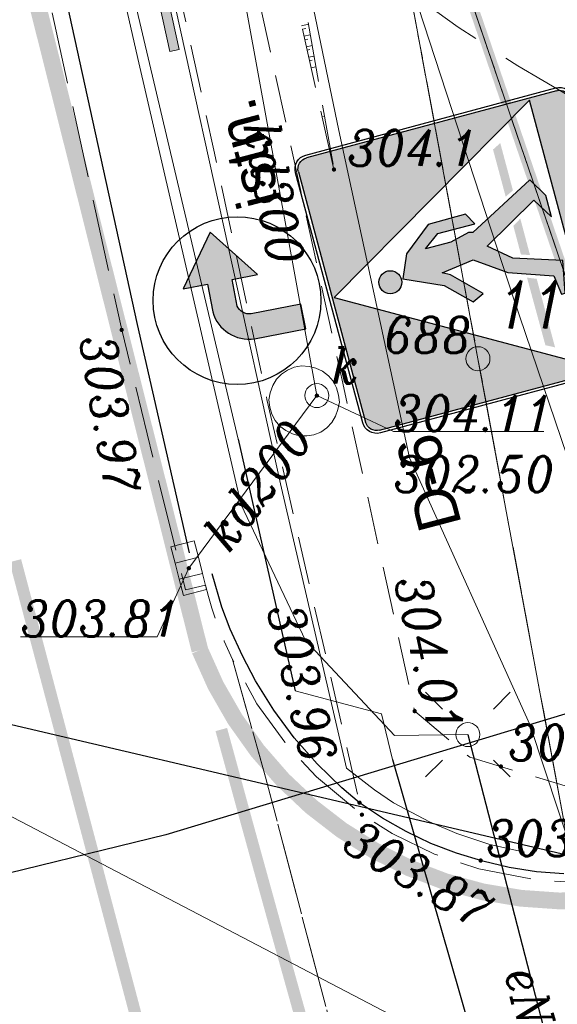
# Model space of a CAD drawing. Extents: x 779 to 3668, y -1329 to 9570.
# Tile 15 of 106: x 2244 to 2255, y -743 to -723. Entities that reach past the tile are written whole.
import ezdxf

# ---------------------------------------------------------------- set-up
doc = ezdxf.new("R2010")
doc.units = 0
for name, pattern in [('0.5_0.5', [1, 0.5, -0.5]), ('1.5_0.5', [2, 1.5, -0.5]), ('ACAD_ISO03W100', [30, 12, -18]), ('BUBZ01-500', [1.75, 1.25, -0.5]), ('CENTER2', [1.125, 0.75, -0.125, 0.125, -0.125]), ('CIĄGłA', [0]), ('DASH', [0.75, 0.5, -0.25]), ('mz1.0_0.5', [1.5, 1, -0.5])]:
    doc.linetypes.add(name, pattern=pattern)
for name, color, linetype, lineweight in [('202-punkt graniczny', 7, 'Continuous', 0), ('202-punkt graniczny-Atr103', 7, 'Continuous', 0), ('211-numer działki ewidencyjnej', 7, 'Continuous', 0), ('218-kontur użytku gruntowego', 7, 'Continuous', 0), ('219-działka ewidencyjna', 7, 'Continuous', 0), ('_a_obiekty', 250, 'Continuous', 30), ('AGP1_granica_opracow', 7, 'Continuous', 15), ('AGP1_HATCH', 7, 'Continuous', 5), ('bariera drogowa ochronna (linia)', 7, 'Continuous', 0), ('BUBZ01', 7, 'Continuous', 0), ('BUBZ01_1', 7, 'Continuous', 0), ('chodnik (powierzchnia)', 7, 'Continuous', 0), ('ekran akustyczny (linia)', 7, 'Continuous', 0), ('jezdnia (powierzchnia)', 7, 'Continuous', 0), ('kanał technologiczny (linia)', 7, 'Continuous', 0), ('komora podziemna - przewód kanalizacyjny (powierzchnia)-SK', 7, 'Continuous', 0), ('kratka ściekowa (punkt)-SK', 7, 'Continuous', 0), ('krawężnik (linia)', 7, 'Continuous', 0), ('latarnia (punkt)', 7, 'Continuous', 0), ('przewód elektroenergetyczny (linia)-SEPOD', 7, 'Continuous', 0), ('przewód elektroenergetyczny (linia)-SEPOD-Atr1', 7, 'Continuous', 0), ('przewód gazowy (linia)-SG', 7, 'Continuous', 0), ('przewód kanalizacyjny (linia)-SK', 7, 'Continuous', 0), ('przewód kanalizacyjny (linia)-SK-Atr1', 7, 'Continuous', 0), ('przewód telekomunikacyjny (linia)-STPOD', 7, 'Continuous', 0), ('punkt o określonej wysokości (sieć kanalizacyjna)-SK', 7, 'Continuous', 0), ('punkt o określonej wysokości (sieć kanalizacyjna)-SK-Atr2', 7, 'Continuous', 0), ('punkt o określonej wysokości (sieć kanalizacyjna)-SK-Atr3', 7, 'Continuous', 0), ('punkt wysokościowy sztuczny', 7, 'Continuous', 0), ('punkt wysokościowy sztuczny-Atr2', 7, 'Continuous', 0), ('RTPW01', 253, 'Continuous', 0), ('RTPW02', 7, 'Continuous', 0), ('rura ochronna - przewód elektroenergetyczny (linia)-SE', 7, 'Continuous', 0), ('rura ochronna - przewód telekomunikacyjny (linia)-ST', 7, 'Continuous', 0), ('właz okrągły - siec kanalizacyjna (punkt)-SK', 7, 'Continuous', 0), ('właz okrągły - siec kanalizacyjna (punkt)-SK-Atr17', 7, 'Continuous', 0), ('Y_OZN_POZ', 251, 'Continuous', 5), ('zz-legenda', 7, 'Continuous', 13), ('zz-wypełnienie-chodniki', 142, 'Continuous', 5)]:
    doc.layers.add(name, color=color, linetype=linetype, lineweight=lineweight)
doc.layers.add('Y-ZNAKI', color=7, linetype='Continuous')
doc.styles.get("Standard").update_dxf_attribs({"font": 'arial.ttf'})
doc.styles.add('Style-ITALIC_1250', font='ITALIC_1250.shx')
doc.linetypes.add('KTOK01-500', pattern='A,1.75,[13,dgnlstyle-rozp_2013.shx,S=0.002778,R=0,X=0,Y=0],1.75', length=3.5)

# ---------------------------------------------------------------- blocks, each defined once
blk = doc.blocks.new('202')
at = {"color": 0, "linetype": 'Continuous', "lineweight": -2, "ltscale": 10}
blk.add_circle((0, 0), 2.5, dxfattribs=at)
blk = doc.blocks.new('PW02')
at = {"linetype": 'Continuous', "lineweight": 13, "ltscale": 10}
h = blk.add_hatch(color=0, dxfattribs=at)
edge = h.paths.add_edge_path()
edge.add_arc((0, 0), 0.45, 0, 360)
blk = doc.blocks.new('US22')
at = {"color": 0, "linetype": 'Continuous', "lineweight": -2, "ltscale": 10}
blk.add_circle((0, 0), 2.5, dxfattribs=at)
blk = doc.blocks.new('PW01_1')
at = {"linetype": 'Continuous', "lineweight": 13, "ltscale": 10}
h = blk.add_hatch(color=0, dxfattribs=at)
edge = h.paths.add_edge_path()
edge.add_arc((0, 0), 0.45, 0, 360)
blk = doc.blocks.new('SM01')
at = {"color": 0, "linetype": 'Continuous', "lineweight": 13, "ltscale": 10}
for p, q in [((-5.3, 5.31), (-8.83, 8.84)), ((5.31, 5.31), (8.84, 8.84)), ((-5.3, -5.3), (-8.83, -8.83)), ((5.31, -5.3), (8.84, -8.83))]:
    blk.add_line(p, q, dxfattribs=at)
blk.add_circle((0, 0), 2.5, dxfattribs=at)
blk = doc.blocks.new('US05')
at = {"color": 0, "linetype": 'Continuous', "lineweight": 13, "ltscale": 10}
for p, q in [((-5.25, -2.5), (-5.25, 2.5)), ((-5.25, 2.5), (-1.75, 2.5)), ((-1.75, -2.5), (-1.75, 2.5)), ((-1.75, 2.5), (1.75, 2.5)), ((1.75, -2.5), (1.75, 2.5)), ((1.75, 2.5), (5.25, 2.5)), ((5.25, -2.5), (5.25, 2.5)), ((-5.25, -2.5), (-1.75, -2.5)), ((-1.75, -2.5), (1.75, -2.5)), ((1.75, -2.5), (5.25, -2.5))]:
    blk.add_line(p, q, dxfattribs=at)
blk = doc.blocks.new('RTPW02')
at = {"layer": 'RTPW02', "linetype": 'Continuous', "lineweight": 13}
h = blk.add_hatch(color=7, dxfattribs=at)
edge = h.paths.add_edge_path()
edge.add_arc((0, 0), 0.045, 0, 360)
blk = doc.blocks.new('RTPW01')
at = {"layer": 'RTPW01', "linetype": 'Continuous', "lineweight": 13, "true_color": 0x939598}
h = blk.add_hatch(color=252, dxfattribs=at)
edge = h.paths.add_edge_path()
edge.add_arc((0, 0), 0.045, 0, 360)
blk = doc.blocks.new('PZT MDCP podkład')
at = {"layer": '218-kontur użytku gruntowego', "color": 8, "linetype": '0.5_0.5', "lineweight": 13, "flags": 128}
for points in [[(2113.206, 37.886), (2115.366, 26.206)], [(2115.366, 26.206), (2113.206, 37.886)], [(2119.596, 20.906), (2113.776, 37.896)], [(2113.776, 37.896), (2119.596, 20.906)], [(2115.366, 26.206), (2117.186, 16.416)], [(2117.186, 16.416), (2115.366, 26.206)]]:
    blk.add_lwpolyline(points, dxfattribs=at)
at = {"layer": '219-działka ewidencyjna', "color": 8, "linetype": 'Continuous', "lineweight": 13, "flags": 128}
for points in [[(2115.366, 26.206), (2113.206, 37.886)], [(2113.776, 37.896), (2119.596, 20.906)], [(2115.366, 26.206), (2117.186, 16.416)]]:
    blk.add_lwpolyline(points, dxfattribs=at)
at = {"layer": 'bariera drogowa ochronna (linia)', "color": 8, "linetype": 'KTOK01-500', "lineweight": 13, "flags": 128}
blk.add_lwpolyline([(2109.066, 33.496), (2111.246, 23.596), (2112.626, 17.666), (2113.206, 17.216), (2113.606, 16.946), (2114.356, 16.546), (2114.926, 16.306), (2115.616, 16.076), (2116.336, 15.916)], dxfattribs=at)
at = {"layer": 'BUBZ01', "color": 8, "linetype": 'BUBZ01-500', "lineweight": 13, "flags": 128}
for points in [[(2112.363, 30.151), (2112.363, 30.151), (2108.065, 49.239), (2104.123, 69.486), (2099.983, 91.106), (2098.843, 96.593)], [(2098.843, 96.593), (2100.711, 91.294), (2105.006, 69.522), (2108.907, 49.77), (2112.363, 30.151)]]:
    blk.add_lwpolyline(points, dxfattribs=at)
at = {"layer": 'BUBZ01_1', "color": 8, "linetype": 'Continuous', "lineweight": 13}
for p, q in [((2111.83, 33.182), (2111.688, 33.15)), ((2111.774, 33.092), (2111.705, 33.077)), ((2111.869, 32.96), (2111.738, 32.931)), ((2111.818, 32.872), (2111.754, 32.857)), ((2111.908, 32.738), (2111.787, 32.711)), ((2111.862, 32.651), (2111.804, 32.638)), ((2111.947, 32.517), (2111.836, 32.492)), ((2111.906, 32.431), (2111.853, 32.419)), ((2111.986, 32.295), (2111.886, 32.272)), ((2112.142, 31.254), (2112.116, 31.248))]:
    blk.add_line(p, q, dxfattribs=at)
at = {"layer": 'chodnik (powierzchnia)', "color": 8, "linetype": 'mz1.0_0.5', "lineweight": 13, "flags": 128}
blk.add_lwpolyline([(2094.286, 107.736), (2095.496, 102.266), (2096.136, 99.116), (2097.046, 94.516), (2101.066, 73.846), (2102.576, 66.006), (2104.166, 58.036), (2105.666, 50.426), (2108.206, 38.126), (2109.856, 30.556), (2110.966, 25.356), (2112.896, 16.946), (2113.376, 16.626), (2113.866, 16.346), (2114.386, 16.096), (2114.916, 15.896), (2115.466, 15.726), (2116.016, 15.596), (2116.586, 15.506), (2117.156, 15.466), (2117.726, 15.456), (2118.296, 15.496), (2118.866, 15.576), (2119.426, 15.696), (2119.966, 15.856), (2120.506, 16.056), (2119.896, 17.836), (2118.716, 17.426), (2117.186, 17.296), (2115.196, 17.896), (2114.046, 18.856), (2112.546, 25.696), (2111.356, 31.136), (2109.736, 38.596), (2107.226, 50.456), (2105.686, 58.476), (2104.126, 66.306), (2102.566, 74.356), (2098.636, 94.616), (2097.546, 100.076), (2097.016, 102.526), (2095.816, 107.956), (2094.286, 107.736)], close=True, dxfattribs=at)
at = {"layer": 'ekran akustyczny (linia)', "color": 8, "linetype": 'Continuous', "lineweight": 13, "flags": 128}
blk.add_lwpolyline([(2108.938, 32.611), (2105.527, 48.134), (2103.716, 57.467), (2101.986, 66.327), (2099.856, 77.327), (2097.976, 86.916), (2096.096, 96.547), (2095.016, 102.066)], dxfattribs=at)
at = {"layer": 'jezdnia (powierzchnia)', "color": 8, "linetype": '1.5_0.5', "lineweight": 13, "flags": 128}
blk.add_lwpolyline([(2121.58, -17.44), (2121.58, -17.44), (2119.166, -10.314), (2116.966, -3.184), (2116.146, -0.544), (2113.326, 8.386), (2110.936, 17.476), (2110.246, 19.936), (2110.076, 20.316), (2109.986, 20.546), (2109.896, 20.776), (2109.816, 21.006), (2109.746, 21.246), (2109.686, 21.486), (2109.266, 21.386), (2107.936, 26.806), (2105.746, 36.806), (2103.466, 47.496), (2101.776, 56.146), (2099.886, 65.716), (2097.696, 76.946), (2095.716, 86.936), (2093.966, 96.096), (2092.736, 102.466), (2092.306, 104.766), (2077.106, 102.056), (2077.796, 98.156), (2078.256, 95.836), (2079.416, 89.206), (2080.776, 82.376), (2082.496, 73.286), (2083.117, 69.993)], dxfattribs=at)
blk.add_lwpolyline([(2110.246, 19.936), (2110.936, 17.476), (2113.326, 8.386), (2116.146, -0.544), (2116.966, -3.184), (2116.706, -1.974), (2116.606, -0.994), (2116.606, -0.004), (2116.646, 0.486), (2116.736, 1.166), (2117.026, 2.426), (2117.356, 3.356), (2117.556, 3.806), (2117.906, 4.466), (2118.296, 5.096), (2118.886, 5.896), (2119.376, 6.456), (2120.036, 7.086), (2121.086, 7.896), (2121.946, 8.406), (2122.846, 8.826), (2123.546, 9.076), (2127.506, 10.916), (2125.056, 17.666), (2121.956, 16.516), (2120.686, 15.966), (2120.226, 15.786), (2119.526, 15.566), (2118.806, 15.406), (2118.076, 15.316), (2117.226, 15.296), (2116.596, 15.336), (2115.386, 15.566), (2114.456, 15.876), (2113.576, 16.306), (2112.946, 16.696), (2111.996, 17.486), (2111.336, 18.206), (2110.756, 19.006), (2110.246, 19.936)], close=True, dxfattribs=at)
at = {"layer": 'kanał technologiczny (linia)', "color": 8, "linetype": 'Continuous', "lineweight": 13, "flags": 128}
blk.add_lwpolyline([(2076.829, 99.116), (2097.466, 101.996), (2098.496, 100.976), (2099.736, 94.596), (2102.876, 80.006), (2107.146, 57.576), (2110.276, 41.516), (2112.466, 30.966), (2113.936, 24.136), (2116.446, 18.576), (2123.106, -1.554), (2123.726, -2.874), (2127.703, -15.767)], dxfattribs=at)
at = {"layer": 'komora podziemna - przewód kanalizacyjny (powierzchnia)-SK', "color": 8, "linetype": 'Continuous', "lineweight": 13, "flags": 128}
blk.add_lwpolyline([(2112.316, 24.876), (2112.216, 24.766), (2112.086, 24.676), (2111.946, 24.616), (2111.796, 24.596), (2111.636, 24.596), (2111.496, 24.636), (2111.356, 24.706), (2111.236, 24.796), (2111.136, 24.916), (2111.066, 25.046), (2111.026, 25.196), (2111.006, 25.346), (2111.036, 25.496), (2111.086, 25.646), (2111.166, 25.776), (2111.266, 25.886), (2111.396, 25.966), (2111.536, 26.026), (2111.686, 26.056), (2111.846, 26.046), (2111.986, 26.006), (2112.126, 25.946), (2112.246, 25.846), (2112.346, 25.736), (2112.416, 25.596), (2112.456, 25.446), (2112.476, 25.296), (2112.446, 25.146), (2112.396, 25.006), (2112.316, 24.876)], close=True, dxfattribs=at)
at = {"layer": 'krawężnik (linia)', "color": 8, "linetype": 'Continuous', "lineweight": 30, "flags": 128}
for points in [[(2093.096, 102.556), (2094.326, 96.146), (2096.056, 87.026), (2098.076, 77.016), (2100.216, 65.776), (2102.096, 56.296), (2103.816, 47.516), (2106.076, 36.886), (2108.256, 26.916), (2109.346, 22.156)], [(2117.156, 15.466), (2116.586, 15.506), (2116.016, 15.596), (2115.466, 15.726), (2114.916, 15.896), (2114.386, 16.096), (2113.866, 16.346), (2113.376, 16.626), (2112.896, 16.946), (2112.526, 17.256), (2112.016, 17.756), (2111.536, 18.296), (2111.106, 18.876), (2110.726, 19.486), (2110.456, 20.006), (2110.196, 20.566), (2110.026, 21.026), (2109.826, 21.716)]]:
    blk.add_lwpolyline(points, dxfattribs=at)
at = {"layer": 'przewód elektroenergetyczny (linia)-SEPOD', "color": 8, "linetype": 'Continuous', "lineweight": 13, "flags": 128}
for points in [[(2125.676, -16.321), (2124.746, -14.044), (2123.386, -10.144), (2121.676, -4.304), (2121.016, -2.354), (2119.166, 3.196), (2117.416, 4.506), (2113.586, 17.846), (2113.356, 18.796), (2111.556, 19.276), (2110.366, 24.526), (2107.576, 36.346), (2107.086, 38.436), (2106.356, 40.386), (2105.736, 43.716), (2105.436, 46.026), (2104.516, 50.506), (2104.156, 52.386), (2101.886, 65.206), (2101.486, 67.446), (2099.316, 70.346)], [(2098.726, 82.396), (2098.196, 82.176), (2100.776, 68.676), (2104.106, 53.016), (2105.376, 45.336), (2105.876, 45.256), (2105.496, 44.696), (2108.296, 32.376), (2110.426, 23.156), (2111.766, 20.326), (2113.626, 18.346), (2115.156, 18.366)], [(2122.434, -17.207), (2121.346, -14.414), (2117.876, -4.194), (2116.986, 0.546), (2117.396, 2.626), (2118.616, 4.966), (2115.156, 18.366)]]:
    blk.add_lwpolyline(points, dxfattribs=at)
at = {"layer": 'przewód gazowy (linia)-SG', "color": 8, "linetype": 'Continuous', "lineweight": 13, "flags": 128}
blk.add_lwpolyline([(2129.388, -15.306), (2127.316, -8.644), (2125.216, -1.084), (2123.766, 3.626), (2118.846, 19.406), (2116.106, 27.466), (2111.436, 41.766), (2110.066, 46.496)], dxfattribs=at)
at = {"layer": 'przewód kanalizacyjny (linia)-SK', "color": 8, "linetype": 'Continuous', "lineweight": 13, "flags": 128}
for points in [[(2109.736, 37.906), (2112.006, 25.436)], [(2112.006, 25.436), (2109.336, 21.836)]]:
    blk.add_lwpolyline(points, dxfattribs=at)
at = {"layer": 'przewód telekomunikacyjny (linia)-STPOD', "color": 8, "linetype": 'Continuous', "lineweight": 13, "flags": 128}
blk.add_lwpolyline([(2095.425, 12.989), (2096.886, 13.246), (2104.586, 15.236), (2108.856, 16.276), (2119.726, 19.566)], dxfattribs=at)
at = {"layer": 'punkt o określonej wysokości (sieć kanalizacyjna)-SK-Atr2', "color": 8, "lineweight": 13, "flags": 128}
for points in [[(2112.006, 25.436), (2113.607, 24.689), (2116.742, 24.689)], [(2109.336, 21.836), (2108.676, 20.406), (2105.828, 20.406)]]:
    blk.add_lwpolyline(points, dxfattribs=at)
at = {"layer": 'rura ochronna - przewód elektroenergetyczny (linia)-SE', "color": 8, "linetype": 'Continuous', "lineweight": 30, "flags": 128}
for points in [[(2110.366, 24.526), (2111.556, 19.276)], [(2115.156, 18.366), (2118.616, 4.966)], [(2113.586, 17.846), (2117.416, 4.506)]]:
    blk.add_lwpolyline(points, dxfattribs=at)
at = {"layer": 'rura ochronna - przewód telekomunikacyjny (linia)-ST', "color": 8, "linetype": 'Continuous', "lineweight": 30, "flags": 128}
blk.add_lwpolyline([(2119.726, 19.566), (2108.856, 16.276), (2104.586, 15.236), (2096.886, 13.246), (2095.425, 12.989)], dxfattribs=at)
at = {"layer": '202-punkt graniczny', "color": 8, "linetype": 'Continuous', "lineweight": 13, "xscale": 0.1, "yscale": 0.1, "zscale": 0.1}
blk.add_blockref('202', (2115.366, 26.206), dxfattribs=at)
at = {"layer": 'kratka ściekowa (punkt)-SK', "color": 8, "linetype": 'Continuous', "lineweight": 13, "xscale": 0.1, "yscale": 0.1, "zscale": 0.1, "rotation": 284.3}
blk.add_blockref('US05', (2109.336, 21.836), dxfattribs=at)
at = {"layer": 'latarnia (punkt)', "color": 8, "linetype": 'Continuous', "lineweight": 13, "xscale": 0.1, "yscale": 0.1, "zscale": 0.1}
blk.add_blockref('SM01', (2115.156, 18.366), dxfattribs=at)
at = {"layer": 'punkt o określonej wysokości (sieć kanalizacyjna)-SK', "color": 8, "linetype": 'Continuous', "lineweight": 13, "xscale": 0.1, "yscale": 0.1, "zscale": 0.1}
for p in [(2112.006, 25.436), (2109.336, 21.836)]:
    blk.add_blockref('PW01_1', p, dxfattribs=at)
at = {"layer": 'punkt wysokościowy sztuczny', "color": 8, "linetype": 'Continuous', "lineweight": 13, "xscale": 0.1, "yscale": 0.1, "zscale": 0.1}
for p in [(2107.936, 26.806), (2112.946, 16.696)]:
    blk.add_blockref('PW02', p, dxfattribs=at)
at = {"layer": 'RTPW01', "color": 8, "linetype": 'Continuous', "lineweight": 13}
blk.add_blockref('RTPW01', (2112.363, 30.151), dxfattribs=at)
at = {"layer": 'RTPW02', "color": 8, "linetype": 'Continuous', "lineweight": 13}
for p in [(2114.046, 18.856), (2115.844, 17.701), (2112.896, 16.946), (2115.422, 15.74)]:
    blk.add_blockref('RTPW02', p, dxfattribs=at)
at = {"layer": 'właz okrągły - siec kanalizacyjna (punkt)-SK', "color": 8, "linetype": 'Continuous', "lineweight": 13, "xscale": 0.1, "yscale": 0.1, "zscale": 0.1}
blk.add_blockref('US22', (2112.006, 25.436), dxfattribs=at)
at = {"layer": '202-punkt graniczny-Atr103', "color": 8, "lineweight": 13, "insert": (2113.413, 26.326), "char_height": 0.75, "attachment_point": 7, "line_spacing_factor": 0.6}
blk.add_mtext('\\FITALIC_1250;\\H1x;\\W0.9;688', dxfattribs=at)
at = {"layer": '211-numer działki ewidencyjnej', "color": 8, "linetype": 'Continuous', "lineweight": 13, "insert": (2115.796, 27.836), "char_height": 1, "attachment_point": 1, "line_spacing_factor": 0.6}
blk.add_mtext('\\FITALIC_1250;\\H1x;\\W0.79;111/6', dxfattribs=at)
at = {"layer": 'przewód elektroenergetyczny (linia)-SEPOD-Atr1', "color": 8, "lineweight": 13, "insert": (2116.285, 13.505), "char_height": 0.75, "attachment_point": 4, "rotation": 284.478, "line_spacing_factor": 0.6}
blk.add_mtext('\\FITALIC_1250;\\H1x;\\W0.9;eN', dxfattribs=at)
at = {"layer": 'przewód kanalizacyjny (linia)-SK-Atr1', "color": 8, "lineweight": 13, "char_height": 0.75, "attachment_point": 4, "line_spacing_factor": 0.6}
for s, insert, rotation in [('\\FITALIC_1250;\\H1x;\\W0.9;kd300', (2110.843, 31.144), 280.317), ('\\FITALIC_1250;\\H1x;\\W0.9;kd200', (2109.877, 22.362), 53.436)]:
    blk.add_mtext(s, dxfattribs=dict(at, insert=insert, rotation=rotation))
at = {"layer": 'punkt o określonej wysokości (sieć kanalizacyjna)-SK-Atr2', "color": 8, "lineweight": 13, "char_height": 0.75, "attachment_point": 7, "line_spacing_factor": 0.6}
for s, insert in [('\\FITALIC_1250;\\H1x;\\W0.9;304.11', (2113.607, 24.696)), ('\\FITALIC_1250;\\H1x;\\W0.9;303.81', (2105.828, 20.414))]:
    blk.add_mtext(s, dxfattribs=dict(at, insert=insert))
at = {"layer": 'punkt o określonej wysokości (sieć kanalizacyjna)-SK-Atr3', "color": 8, "lineweight": 13, "insert": (2113.607, 23.421), "char_height": 0.75, "attachment_point": 7, "line_spacing_factor": 0.6}
blk.add_mtext('\\FITALIC_1250;\\H1x;\\W0.9;302.50', dxfattribs=at)
at = {"layer": 'punkt wysokościowy sztuczny-Atr2', "color": 8, "lineweight": 13, "char_height": 0.75, "attachment_point": 1, "line_spacing_factor": 0.6}
for s, insert, rotation in [('\\FITALIC_1250;\\H1x;\\W0.9;303.97', (2107.796, 26.756), 279.462), ('\\FITALIC_1250;\\H1x;\\W0.9;303.87', (2112.876, 16.626), 329.37)]:
    blk.add_mtext(s, dxfattribs=dict(at, insert=insert, rotation=rotation))
at = {"layer": 'RTPW01', "color": 8, "linetype": 'Continuous', "lineweight": 13, "style": 'Style-ITALIC_1250', "width": 0.9}
blk.add_text('304.1', height=0.75, dxfattribs=at).set_placement((2112.645, 30.226))
at = {"layer": 'RTPW02', "color": 8, "linetype": 'Continuous', "lineweight": 13, "style": 'Style-ITALIC_1250', "width": 0.9}
for s, p in [('304.01', (2113.621, 21.584)), ('303.96', (2110.968, 20.994))]:
    blk.add_text(s, height=0.75, rotation=282.7338, dxfattribs=at).set_placement(p)
for s, p in [('303.94', (2115.997, 17.829)), ('303.90', (2115.539, 15.832))]:
    blk.add_text(s, height=0.75, dxfattribs=at).set_placement(p)
at = {"layer": 'właz okrągły - siec kanalizacyjna (punkt)-SK-Atr17', "color": 8, "lineweight": 13, "insert": (2112.316, 25.686), "char_height": 0.75, "attachment_point": 7, "line_spacing_factor": 0.6}
blk.add_mtext('\\FITALIC_1250;\\H1x;\\W0.9;k', dxfattribs=at)
blk = doc.blocks.new('A$C533270AC')
at = {"layer": 'Y-ZNAKI'}
h = blk.add_hatch(color=255, dxfattribs=at)
h.dxf.hatch_style = 1
h.paths.add_polyline_path([(0.648, 2.526), (0.648, 1.756), (2.153, 2.896), (0.648, 4.011), (0.648, 3.276), (-0.197, 3.276, 0.374565), (-1.217, 2.203), (-1.217, 0.651), (-0.467, 0.651), (-0.467, 2.165, -0.32748), (-0.161, 2.526)])
blk.add_lwpolyline([(2.153, 2.896), (0.648, 4.011), (0.648, 3.276), (-0.197, 3.276, 0.374565), (-1.217, 2.203), (-1.217, 0.651), (-0.467, 0.651), (-0.467, 2.165, -0.32748), (-0.161, 2.526), (0.648, 2.526), (0.648, 1.756)], format="xyb", close=True, dxfattribs=at)
blk.add_circle((0, 2.499), 2.499, dxfattribs=at)
blk = doc.blocks.new('D6')
at = {"layer": 'Y-ZNAKI'}
h = blk.add_hatch(color=5, dxfattribs=at)
h.dxf.hatch_style = 1
h.paths.add_polyline_path([(0, 5.94, 0.414214), (-0.24, 5.7), (-0.24, 0.3, 0.414214), (0, 0.06), (5.4, 0.06, 0.414214), (5.64, 0.3), (5.64, 5.7, 0.414214), (5.4, 5.94)])
h.paths.add_polyline_path([(5.597, 0.898), (-0.201, 0.897), (2.68, 5.899)], flags=16)
h.paths.add_polyline_path([(3.641, 3.608), (3.643, 2.802), (3.404, 2.668), (3.404, 3.467), (3.164, 3.794), (3.159, 3.247), (3.263, 2.837), (3.238, 2.754), (3.989, 1.318), (3.589, 1.085), (3.129, 1.086), (3.557, 1.353), (2.886, 2.535), (2.506, 2.088), (2.187, 1.093), (1.514, 1.22), (1.515, 1.303), (1.928, 1.358), (2.24, 2.264), (2.683, 2.894), (2.59, 3.593), (2.505, 3.436), (1.955, 2.877), (1.838, 3.123), (2.325, 3.614), (2.68, 4.415), (3.17, 4.207)], flags=0)
h.paths.add_polyline_path([(2.922, 4.685, -1), (2.442, 4.685, -1)], flags=0)
at = {"layer": 'Y-ZNAKI', "linetype": 'Continuous', "lineweight": -3}
h = blk.add_hatch(color=256, dxfattribs=at)
h.dxf.hatch_style = 2
edge = h.paths.add_edge_path()
edge.add_arc((2.682, 4.685), 0.24, 0, 360)
h = blk.add_hatch(color=256, dxfattribs=at)
h.dxf.hatch_style = 2
edge = h.paths.add_edge_path()
edge.add_arc((2.682, 4.685), 0.24, 0, 360)
h = blk.add_hatch(color=256, dxfattribs=at)
h.dxf.hatch_style = 2
h.paths.add_polyline_path([(3.129, 1.086), (3.589, 1.085), (3.989, 1.318), (3.238, 2.754), (3.263, 2.837), (3.159, 3.247), (3.164, 3.794), (3.404, 3.467), (3.404, 2.668), (3.643, 2.802), (3.641, 3.608), (3.17, 4.207), (2.68, 4.415), (2.325, 3.614), (1.838, 3.123), (1.955, 2.877), (2.505, 3.436), (2.59, 3.593), (2.683, 2.894), (2.24, 2.264), (1.928, 1.358), (1.515, 1.303), (1.514, 1.22), (2.187, 1.093), (2.506, 2.088), (2.886, 2.535), (3.557, 1.353)])
h = blk.add_hatch(color=256, dxfattribs=at)
h.dxf.hatch_style = 2
h.paths.add_polyline_path([(3.129, 1.086), (3.589, 1.085), (3.989, 1.318), (3.238, 2.754), (3.263, 2.837), (3.159, 3.247), (3.164, 3.794), (3.404, 3.467), (3.404, 2.668), (3.643, 2.802), (3.641, 3.608), (3.17, 4.207), (2.68, 4.415), (2.325, 3.614), (1.838, 3.123), (1.955, 2.877), (2.505, 3.436), (2.59, 3.593), (2.683, 2.894), (2.24, 2.264), (1.928, 1.358), (1.515, 1.303), (1.514, 1.22), (2.187, 1.093), (2.506, 2.088), (2.886, 2.535), (3.557, 1.353)])
at = {"layer": 'Y-ZNAKI', "linetype": 'Continuous', "lineweight": -3, "extrusion": (0, 0, -1)}
for p, q in [((0, 6), (5.4, 6)), ((5.4, 5.94), (0, 5.94)), ((-0.3, 0.3), (-0.3, 5.7)), ((-0.24, 5.7), (-0.24, 0.3)), ((5.64, 0.3), (5.64, 5.7)), ((5.7, 5.7), (5.7, 0.3)), ((0, 0.06), (5.4, 0.06)), ((5.4, 0), (0, 0))]:
    blk.add_line(p, q, dxfattribs=at)
at = {"layer": 'Y-ZNAKI', "linetype": 'Continuous', "lineweight": -3}
for p, q in [((2.68, 4.415), (2.325, 3.614)), ((2.68, 4.415), (2.325, 3.614)), ((3.17, 4.207), (2.68, 4.415)), ((3.17, 4.207), (2.68, 4.415)), ((3.641, 3.608), (3.17, 4.207)), ((3.641, 3.608), (3.17, 4.207)), ((3.159, 3.247), (3.164, 3.794)), ((3.159, 3.247), (3.164, 3.794)), ((3.164, 3.794), (3.404, 3.467)), ((3.164, 3.794), (3.404, 3.467)), ((2.325, 3.614), (1.838, 3.123)), ((2.325, 3.614), (1.838, 3.123)), ((2.505, 3.436), (2.59, 3.593)), ((2.505, 3.436), (2.59, 3.593)), ((2.59, 3.593), (2.683, 2.894)), ((2.59, 3.593), (2.683, 2.894)), ((3.643, 2.802), (3.641, 3.608)), ((3.643, 2.802), (3.641, 3.608)), ((1.955, 2.877), (2.505, 3.436)), ((1.955, 2.877), (2.505, 3.436)), ((3.404, 3.467), (3.404, 2.668)), ((3.404, 3.467), (3.404, 2.668)), ((1.838, 3.123), (1.955, 2.877)), ((1.838, 3.123), (1.955, 2.877)), ((3.263, 2.837), (3.159, 3.247)), ((3.263, 2.837), (3.159, 3.247)), ((2.683, 2.894), (2.24, 2.264)), ((2.683, 2.894), (2.24, 2.264)), ((3.238, 2.754), (3.263, 2.837)), ((3.238, 2.754), (3.263, 2.837)), ((3.989, 1.318), (3.238, 2.754)), ((3.989, 1.318), (3.238, 2.754)), ((3.404, 2.668), (3.643, 2.802)), ((3.404, 2.668), (3.643, 2.802)), ((2.506, 2.088), (2.886, 2.535)), ((2.506, 2.088), (2.886, 2.535)), ((2.886, 2.535), (3.557, 1.353)), ((2.886, 2.535), (3.557, 1.353)), ((2.24, 2.264), (1.928, 1.358)), ((2.24, 2.264), (1.928, 1.358)), ((2.187, 1.093), (2.506, 2.088)), ((2.187, 1.093), (2.506, 2.088)), ((1.515, 1.303), (1.514, 1.22)), ((1.515, 1.303), (1.514, 1.22)), ((1.928, 1.358), (1.515, 1.303)), ((1.928, 1.358), (1.515, 1.303)), ((3.557, 1.353), (3.129, 1.086)), ((3.557, 1.353), (3.129, 1.086)), ((3.589, 1.085), (3.989, 1.318)), ((3.589, 1.085), (3.989, 1.318)), ((1.514, 1.22), (2.187, 1.093)), ((1.514, 1.22), (2.187, 1.093)), ((3.129, 1.086), (3.589, 1.085)), ((3.129, 1.086), (3.589, 1.085))]:
    blk.add_line(p, q, dxfattribs=at)
blk.add_circle((2.682, 4.685), 0.24, dxfattribs=at)
blk.add_circle((2.682, 4.685), 0.24, dxfattribs=at)
at = {"layer": 'Y-ZNAKI', "linetype": 'Continuous', "lineweight": -3, "extrusion": (0, 0, -1)}
for centre, radius, start, end in [((0, 5.7), 0.3, 0, 90), ((-5.4, 5.7), 0.3, 90, 180), ((0, 5.7), 0.24, 0, 90), ((-5.4, 5.7), 0.24, 90, 180), ((0, 0.3), 0.3, 270, 0), ((0, 0.3), 0.24, 270, 0), ((-5.4, 0.3), 0.3, 180, 270), ((-5.4, 0.3), 0.24, 180, 270)]:
    blk.add_arc(centre, radius, start, end, dxfattribs=at)
at = {"layer": 'Y-ZNAKI', "linetype": 'Continuous', "lineweight": -3}
for points in [[(0.575, 1.902), (0.478, 1.719), (2.035, 1.907), (1.958, 1.718)], [(0.575, 1.902), (0.478, 1.719), (2.035, 1.907), (1.958, 1.718)], [(2.473, 1.724), (3.259, 1.722), (2.534, 1.904), (3.153, 1.902)]]:
    blk.add_solid(points, dxfattribs=at)
at = {"layer": 'Y-ZNAKI', "linetype": 'Continuous', "lineweight": -3, "extrusion": (0, 0, -1)}
blk.add_solid([(-3.781, 1.898), (-4.798, 1.898), (-3.869, 1.718), (-4.89, 1.717)], dxfattribs=at)
blk.add_solid([(-3.781, 1.898), (-4.798, 1.898), (-3.869, 1.718), (-4.89, 1.717)], dxfattribs=at)
at = {"layer": 'Y-ZNAKI', "linetype": 'Continuous', "lineweight": -3}
blk.add_3dface([(-0.201, 0.897), (5.597, 0.898), (2.68, 5.899)], dxfattribs=at)

msp = doc.modelspace()

# ---------------------------------------------------------------- hatches: boundary and pattern name
at = {"layer": 'AGP1_HATCH', "true_color": 0xf8991e, "transparency": 33554579}
h = msp.add_hatch(color=30, dxfattribs=at)
h.dxf.hatch_style = 1
h.paths.add_polyline_path([(2233.071, -654.135), (2234.151, -659.655), (2236.031, -669.285), (2237.911, -678.875), (2240.041, -689.875), (2241.771, -698.735), (2243.581, -708.068), (2246.992, -723.591), (2247.187, -723.548), (2243.777, -708.027), (2241.967, -698.697), (2240.237, -689.837), (2238.107, -678.837), (2236.227, -669.247), (2234.347, -659.617), (2233.267, -654.097)])
at = {"layer": 'zz-wypełnienie-chodniki'}
h = msp.add_hatch(dxfattribs=at)
h.set_pattern_fill('ANSI37', color=256, scale=0.1, style=0)
h.set_pattern_definition([(45, (72.096, -387.0553), (-0.224506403, 0.224506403), []), (135, (72.096, -387.0553), (-0.224506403, -0.224506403), [])])
edge = h.paths.add_edge_path()
edge.add_arc((2285.894, -725.926), 2.633, 240.8317, 270.2907, ccw=False)
edge.add_arc((2286.404, -725.368), 3.373, 200.4117, 237.8983, ccw=False)
edge.add_arc((2440.64, -674.741), 165.704, 197.78063, 198.21758, ccw=False)
edge.add_arc((2286.658, -724.114), 4, 112.3008, 197.8899, ccw=False)
edge.add_line((2285.14, -720.413), (2289.001, -719.105))
edge.add_arc((2283.137, -702.867), 17.265, 289.857, 321.7648)
edge.add_arc((2284.721, -704.14), 15.232, 321.8391, 367.187)
edge.add_line((2299.834, -702.235), (2295.184, -678.44))
edge.add_line((2295.184, -678.44), (2293.334, -672.378))
edge.add_line((2293.334, -672.378), (2289.746, -662.348))
edge.add_line((2289.746, -662.348), (2282.62, -644.273))
edge.add_line((2282.62, -644.273), (2278.671, -634.258))
edge.add_line((2278.671, -634.258), (2278.338, -633.412))
edge.add_arc((2273.686, -635.248), 5.001, 21.5279, 100.5413)
edge.add_line((2272.771, -630.331), (2272.638, -630.356))
edge.add_line((2272.638, -630.356), (2250.643, -634.453))
edge.add_line((2250.643, -634.453), (2259.909, -684.197))
edge.add_line((2259.909, -684.197), (2263.612, -683.507))
edge.add_arc((2263.744, -684.703), 1.203, -19.9619, 96.3072, ccw=False)
edge.add_arc((2264.405, -684.942), 0.5, 317.2271, 339.9615, ccw=False)
edge.add_arc((2269.722, -689.862), 6.744, 137.2271, 184.4632)
edge.add_line((2262.999, -690.386), (2263.357, -692.702))
edge.add_line((2263.357, -692.702), (2264.415, -698.413))
edge.add_line((2264.415, -698.413), (2265.258, -702.957))
edge.add_line((2265.258, -702.957), (2267.414, -712.892))
edge.add_arc((2282.497, -708.965), 15.586, 194.5951, 204.2785)
edge.add_arc((2275.694, -711.901), 8.178, 205.1212, 225.4637)
edge.add_line((2269.958, -717.731), (2272.389, -720.147))
edge.add_arc((2266.684, -725.321), 7.702, 27.1145, 42.1999, ccw=False)
edge.add_line((2273.539, -721.81), (2274.631, -724.36))
edge.add_arc((2268.391, -726.189), 6.503, -2.9609, 16.3405, ccw=False)
edge.add_arc((2256.755, -724.409), 18.253, 344.7004, 353.3418, ccw=False)
edge.add_line((2274.361, -729.225), (2274.071, -730.275))
edge.add_arc((2264.509, -726.761), 10.187, 310.1754, 339.8225, ccw=False)
edge.add_line((2271.081, -734.545), (2270.603, -734.737))
edge.add_arc((2264.509, -726.761), 10.037, 307.382, 339.7888)
edge.add_arc((2244.773, -721.587), 30.409, 343.4897, 347.8328)
edge.add_arc((2256.75, -724.408), 18.108, 348.5707, 353.3645)
edge.add_arc((2268.308, -726.198), 6.436, 357.3081, 376.0488)
edge.add_line((2274.493, -724.419), (2273.403, -721.874))
edge.add_arc((2270.677, -722.56), 2.812, 14.1144, 55.2095)
edge.add_line((2272.281, -720.251), (2269.853, -717.837))
edge.add_arc((2275.694, -711.901), 8.328, 205.1136, 225.4611, ccw=False)
edge.add_arc((2282.497, -708.965), 15.736, 194.5839, 204.2825, ccw=False)
edge.add_line((2267.268, -712.927), (2265.111, -702.987))
edge.add_line((2265.111, -702.987), (2264.235, -698.294))
edge.add_line((2264.235, -698.294), (2261.565, -698.792))
edge.add_line((2261.565, -698.792), (2260.53, -693.39))
edge.add_line((2260.53, -693.39), (2263.238, -692.885))
edge.add_line((2263.238, -692.885), (2262.85, -690.404))
edge.add_arc((2269.722, -689.862), 6.894, 137.4766, 184.5106, ccw=False)
edge.add_arc((2264.273, -684.864), 0.5, 317.4766, 342.905)
edge.add_arc((2263.747, -684.703), 1.05, 342.905, 381.532)
edge.add_line((2264.724, -684.317), (2257.978, -685.574))
edge.add_line((2257.978, -685.574), (2255.821, -673.993))
edge.add_line((2255.821, -673.993), (2256.952, -673.782))
edge.add_line((2256.952, -673.782), (2249.632, -634.488))
edge.add_line((2249.632, -634.488), (2250.615, -634.305))
edge.add_line((2250.615, -634.305), (2272.625, -630.205))
edge.add_line((2272.625, -630.205), (2272.745, -630.183))
edge.add_arc((2273.686, -635.247), 5.151, 21.5199, 100.5252, ccw=False)
edge.add_line((2278.477, -633.357), (2278.806, -634.192))
edge.add_line((2278.806, -634.192), (2282.766, -644.236))
edge.add_line((2282.766, -644.236), (2286.522, -653.761))
edge.add_line((2286.522, -653.761), (2287.136, -653.519))
edge.add_line((2287.136, -653.519), (2287.745, -655.063))
edge.add_line((2287.745, -655.063), (2287.131, -655.305))
edge.add_line((2287.131, -655.305), (2289.886, -662.293))
edge.add_line((2289.886, -662.293), (2293.477, -672.335))
edge.add_line((2293.477, -672.335), (2295.331, -678.411))
edge.add_line((2295.331, -678.411), (2299.982, -702.216))
edge.add_arc((2284.721, -704.14), 15.382, -38.1613, 7.187, ccw=False)
edge.add_arc((2283.137, -702.867), 17.415, 289.8521, 321.7651, ccw=False)
edge.add_line((2289.051, -719.246), (2285.188, -720.555))
edge.add_arc((2286.625, -724.098), 3.823, 112.068, 198.2671)
edge.add_line((2282.994, -725.296), (2283.383, -726.492))
edge.add_arc((2285.844, -725.677), 2.593, 198.3194, 219.5312)
edge.add_arc((2285.894, -725.926), 2.483, 214.3489, 282.1486)
edge.add_line((2286.417, -728.354), (2285.908, -728.559))

# ---------------------------------------------------------------- linework, layer by layer
at = {"color": 18, "linetype": 'CIĄGłA', "lineweight": 5, "true_color": 0x000000}
msp.add_lwpolyline([(2233.071, -654.135), (2234.151, -659.655), (2236.031, -669.285), (2237.911, -678.875), (2240.041, -689.875), (2241.771, -698.735), (2243.581, -708.068), (2246.992, -723.591), (2247.187, -723.548), (2243.777, -708.027), (2241.967, -698.697), (2240.237, -689.837), (2238.107, -678.837), (2236.227, -669.247), (2234.347, -659.617), (2233.267, -654.097)], close=True, dxfattribs=at)
msp.add_lwpolyline([(2250.83, -774.175, -0.038363), (2225.676, -667.492, 2.343979)], format="xyb")
at = {"layer": '_a_obiekty', "color": 251, "linetype": 'DASH', "lineweight": 5, "ltscale": 3, "true_color": 0x636466, "elevation": 0}
msp.add_lwpolyline([(2239.981, -701.085), (2240.492, -703.83, 0.414214), (2275.468, -727.843), (2276.058, -727.734, 0.414214), (2300.071, -692.757), (2299.561, -690.012, 0.414214), (2264.585, -665.999), (2263.995, -666.109, 0.414214)], format="xyb", close=True, dxfattribs=at)
at = {"layer": 'AGP1_granica_opracow', "color": 5, "linetype": 'CENTER2', "lineweight": 9, "ltscale": 5, "const_width": 0.2}
msp.add_lwpolyline([(2242.031, -670.415), (2250.291, -712.985), (2254.661, -712.895), (2254.671, -716.085), (2251.141, -716.165), (2251.831, -718.305), (2257.651, -735.295), (2262.211, -738.005), (2267.691, -735.905), (2271.081, -734.545), (2291.241, -726.405), (2298.571, -730.485), (2311.391, -736.775), (2305.701, -713.065), (2300.271, -690.955), (2294.591, -673.185)], dxfattribs=at)
at = {"layer": 'Y-ZNAKI'}
msp.add_lwpolyline([(2229.805, -738.087), (2236.966, -736.047), (2256.636, -740.665)], dxfattribs=at)
at = {"layer": 'Y_OZN_POZ'}
for points, const_width in [([(2247.622, -736.076, -0.024492), (2232.521, -666.522)], 0.35), ([(2251.339, -773.983, -0.038363), (2226.175, -667.255, -0.038363)], 0.35), ([(2250.315, -774.345, -0.038363), (2225.171, -667.707, -0.038363)], 0.35), ([(2252.239, -764.372, -0.010946), (2243.773, -734.209, -0.010946)], 0.25), ([(2247.622, -736.076, 0.330012), (2255.925, -741.282, -1.49647)], 0.35)]:
    msp.add_lwpolyline(points, format="xyb", dxfattribs=dict(at, const_width=const_width))
at = {"layer": 'Y_OZN_POZ', "linetype": 'ACAD_ISO03W100', "ltscale": 0.05, "const_width": 0.25}
msp.add_lwpolyline([(2249.744, -743.795, -0.002164), (2248.069, -737.73)], format="xyb", dxfattribs=at)
at = {"layer": 'zz-legenda'}
msp.add_line((2236.966, -736.047), (2259.887, -747.993), dxfattribs=at)

# ---------------------------------------------------------------- block references
at = {"layer": '_a_obiekty', "color": 18, "linetype": 'CIĄGłA', "lineweight": 5, "true_color": 0x000000}
msp.add_blockref('PZT MDCP podkład', (138.055, -756.202), dxfattribs=at)
at = {"layer": 'Y-ZNAKI', "rotation": 105.0397776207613}
msp.add_blockref('D6', (2256.813, -729.776), dxfattribs=at)
at = {"layer": 'Y-ZNAKI', "xscale": 0.7000000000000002, "yscale": 0.7000000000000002, "zscale": 0.7000000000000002, "rotation": 100.9045018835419}
msp.add_blockref('A$C533270AC', (2250.115, -728.453), dxfattribs=at)

# ---------------------------------------------------------------- texts
at = {"layer": 'Y-ZNAKI', "char_height": 0.9, "width": 11.45449, "attachment_point": 1}
for s, insert, rotation in [('istn.', (2248.455, -726.946), 104.7604), ('{\\fArial|b0|i0|c238|p34;D-6}', (2252.217, -733.677), 104.7604), ('{\\fArial Narrow|b0|i0|c0|p34;P-4\\fArial Narrow|b0|i0|c238|p34;/3m}', (2253.862, -744.568), 21.154)]:
    msp.add_mtext(s, dxfattribs=dict(at, insert=insert, rotation=rotation))

doc.saveas('drawing.dxf')
